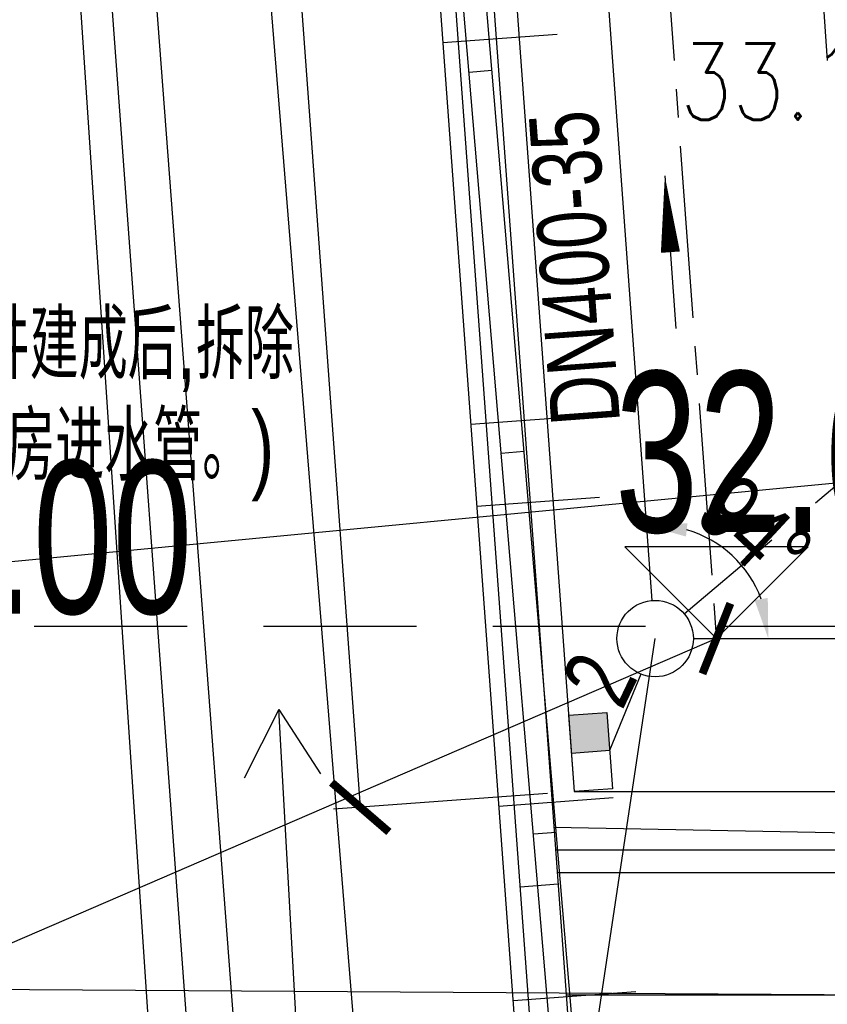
# Model space of a CAD drawing. Header units: millimetres. Extents: x 1371 to 38096, y 232 to 174236.
# Tile 21 of 84: x 19091 to 19102, y 86987 to 86999. Entities that reach past the tile are written whole.
import ezdxf
from ezdxf.enums import TextEntityAlignment as Align

# ---------------------------------------------------------------- set-up
doc = ezdxf.new("R2010")
doc.units = ezdxf.units.MM
doc.header["$LTSCALE"] = 10
for name, pattern in [('CENTER2', [1.125, 0.75, -0.125, 0.125, -0.125]), ('CONTINOUS', [0]), ('DASHED', [0.75, 0.5, -0.25]), ('X5', [2.8, 1.6, -1.2])]:
    doc.linetypes.add(name, pattern=pattern)
for name, color, linetype in [('0提标-坐标', 3, 'Continuous'), ('0提标-尺寸标注-平面 定位图', 3, 'Continuous'), ('0提标-管-工艺管', 1, '工艺管'), ('0提标-管-工艺管标注', 2, 'CONTINOUS'), ('0提标-管-管位', 3, 'CONTINOUS'), ('0提标-管-雨水插旗', 2, 'Continuous'), ('0提标-管-雨水管', 4, '厂区雨水管'), ('0提标-管-雨水管标注', 2, 'CONTINOUS'), ('0提标-管-雨水连管', 3, 'DASHED'), ('0提标-道路', 2, 'Continuous'), ('0提标-道路中心线', 5, 'Continuous'), ('0提标-雨水口', 7, 'Continuous'), ('dx', 8, 'Continuous'), ('GCD', 8, 'Continuous'), ('JMD', 6, 'Continuous'), ('LOCKUP', 7, 'Continuous'), ('雨水', 180, 'Continuous')]:
    doc.layers.add(name, color=color, linetype=linetype)
doc.styles.add('HZ', font='rs.shx', dxfattribs={"width": 0.8, "bigfont": 'hztxt.shx'})
doc.styles.add('SMEDI', font='smsim1.shx', dxfattribs={"width": 0.75, "bigfont": 'smfs.shx'})
doc.styles.add('SMEDI_KC', font='smsim1.shx', dxfattribs={"width": 0.8, "bigfont": 'smfs.shx'})
doc.styles.add('songti', font='txt', dxfattribs={"width": 0.75})
doc.styles.get("Standard").update_dxf_attribs({"font": 'smsim.shx', "bigfont": 'smfs.shx'})
doc.styles.add('黑体', font='smsim.shx', dxfattribs={"width": 0.75, "bigfont": 'smfs.shx'})
doc.linetypes.add('厂区雨水管', pattern='A,4,-0.5,["YS",songti,S=0.4,R=0,X=-0.2,Y=-0.2],-0.7', length=5.2)
doc.linetypes.add('工艺管', pattern='A,4,-0.5,["W",songti,S=0.4,R=0,X=-0.2,Y=-0.2],-0.7', length=5.2)
doc.dimstyles.new('1-350', dxfattribs={"dimscale": 0.35, "dimtxt": 2.5, "dimasz": 1.5, "dimexe": 1, "dimexo": 1, "dimgap": 0, "dimtad": 1, "dimzin": 9, "dimdsep": 46, "dimtxsty": 'SMEDI_KC', "dimblk": 'ARCHTICK', "dimcen": 0, "dimdle": 1, "dimclrd": 7, "dimclre": 7, "dimclrt": 256, "dimadec": 0, "dimazin": 2, "dimtfac": 1, "dimtmove": 2, "dimatfit": 3, "dimfxl": 0, "dimtolj": 1, "dimtzin": 0, "dimarcsym": 0})
doc.dimstyles.new('1-700', dxfattribs={"dimscale": 0.7, "dimtxt": 3, "dimasz": 1, "dimexe": 0.5, "dimexo": 0.5, "dimgap": 0, "dimtad": 1, "dimdsep": 46, "dimtxsty": 'SMEDI', "dimblk1": 'ARCHTICK', "dimblk2": 'ARCHTICK', "dimsah": 1, "dimcen": 0, "dimclrd": 7, "dimclre": 7, "dimclrt": 3, "dimazin": 0, "dimtfac": 1, "dimtix": 1, "dimtmove": 2, "dimatfit": 3, "dimldrblk": 'ARCHTICK', "dimfxl": 0, "dimtolj": 1, "dimtzin": 0, "dimarcsym": 0})
doc.dimstyles.new('ISO-25', dxfattribs={"dimtxt": 2.5, "dimasz": 2.5, "dimexe": 1.25, "dimexo": 0.625, "dimgap": 0.2, "dimtad": 1, "dimtxsty": 'Standard', "dimcen": 2.5, "dimadec": 0, "dimazin": 0, "dimtfac": 1, "dimtmove": 0, "dimatfit": 3, "dimfxl": 0, "dimarcsym": 0})

# ---------------------------------------------------------------- blocks, each defined once
blk = doc.blocks.new('*U325')
at = {"layer": 'dx', "ltscale": 0.5}
for p, q in [((19074.464, 87303.921), (19098.473, 86976.389)), ((19096.803, 86999.173), (19098.299, 86999.282)), ((19097.169, 86994.18), (19098.665, 86994.289)), ((19097.535, 86989.186), (19099.031, 86989.296))]:
    blk.add_line(p, q, dxfattribs=at)
at = {"layer": 'dx', "linetype": 'Continuous', "ltscale": 0.5}
for p, q in [((19093.175, 86983.047), (19092.045, 87000)), ((19093.029, 87000), (19094.694, 86978.023)), ((19096.399, 86976.961), (19094.531, 87000)), ((19096.942, 87000), (19098.686, 86976.253)), ((19097.443, 87000), (19099.151, 86976.752)), ((19094.656, 86990.447), (19094.206, 86989.55)), ((19095.051, 86983.458), (19094.656, 86990.447)), ((19094.656, 86990.447), (19095.204, 86989.607)), ((19097.814, 86988.13), (19098.312, 86988.167)), ((19097.814, 86988.13), (19098.312, 86988.167))]:
    blk.add_line(p, q, dxfattribs=at)
at = {"layer": 'dx', "linetype": 'X5', "ltscale": 0.5}
blk.add_line((19098.258, 86988.909), (19128.639, 86988.312), dxfattribs=at)
at = {"layer": 'JMD', "color": 8, "linetype": 'Continuous', "ltscale": 0.3}
for p, q in [((19097.446, 86998.806), (19097.147, 86998.781)), ((19097.867, 86993.824), (19097.568, 86993.798)), ((19098.287, 86988.841), (19097.988, 86988.816))]:
    blk.add_line(p, q, dxfattribs=at)
at = {"layer": 'JMD', "color": 8, "linetype": 'Continuous', "flags": 128}
for points in [[(19166.71, 86976.217), (19117.664, 86976.019), (19099.075, 86975.944), (19096.425, 87007.33), (19094.22, 87033.448), (19091.497, 87077.88), (19087.522, 87128.332)], [(19166.709, 86976.517), (19117.663, 86976.319), (19099.351, 86976.245), (19096.724, 87007.355), (19094.519, 87033.47), (19091.796, 87077.901), (19087.821, 87128.356)]]:
    blk.add_lwpolyline(points, dxfattribs=at)
at = {"layer": 'dx', "ltscale": 0.3, "style": '黑体', "width": 0.7}
blk.add_text('32.00', height=2, dxfattribs=at).set_placement((19091.182, 86992.704, 32), align=Align.MIDDLE)
at = {"layer": 'GCD', "linetype": 'Continuous', "ltscale": 0.3, "style": 'HZ', "width": 0.8}
blk.add_text('33.17', height=1, dxfattribs=at).set_placement((19099.906, 86998.162))
blk = doc.blocks.new('*D290')
at = {"layer": '0提标-管-管位', "color": 7, "lineweight": -2, "ltscale": 0.3}
blk.add_arc((19099.581, 86991.376), 1.482, 20.4092, 73.7833, dxfattribs=at)
at = {"layer": '0提标-管-管位', "color": 7, "ltscale": 0.3}
for points in [[(19099.985, 86992.711), (19100.004, 86992.885), (19099.472, 86992.853)], [(19101.055, 86991.908), (19100.883, 86991.877), (19101.062, 86991.376)]]:
    blk.add_solid(points, dxfattribs=at)
at = {"layer": 'Defpoints', "color": 0, "ltscale": 0.3}
for p in [(19097.015, 87026.382), (19100.845, 86992.147), (19099.544, 86991.874), (19100.081, 86991.376), (19119.966, 86991.376)]:
    blk.add_point(p, dxfattribs=at)
at = {"layer": '0提标-管-管位', "ltscale": 0.3, "insert": (19100.887, 86992.781), "char_height": 0.875, "attachment_point": 5, "rotation": 317.0962, "style": 'SMEDI_KC'}
blk.add_mtext('\\A1;94°', dxfattribs=at)
blk = doc.blocks.new('_ARCHTICK')
at = {"color": 0, "linetype": 'ByBlock', "const_width": 0.15}
blk.add_lwpolyline([(-0.5, -0.5), (0.5, 0.5)], dxfattribs=at)
blk = doc.blocks.new('*D279')
at = {"layer": '0提标-管-管位', "color": 7, "lineweight": -2, "ltscale": 0.3}
blk.add_arc((19120.466, 86991.376), 1.597, 108.9202, 161.0798, dxfattribs=at)
at = {"layer": '0提标-管-管位', "color": 7, "ltscale": 0.3}
for points in [[(19119.934, 86992.973), (19119.962, 86992.8), (19120.466, 86992.973)], [(19119.041, 86991.879), (19118.869, 86991.908), (19118.869, 86991.376)]]:
    blk.add_solid(points, dxfattribs=at)
at = {"layer": 'Defpoints', "color": 0, "ltscale": 0.3}
for p in [(19120.466, 87023.876), (19119.667, 86992.759), (19120.466, 86991.876), (19100.883, 86991.376), (19119.966, 86991.376)]:
    blk.add_point(p, dxfattribs=at)
at = {"layer": '0提标-管-管位', "ltscale": 0.3, "insert": (19119.027, 86992.814), "char_height": 0.875, "attachment_point": 5, "rotation": 45, "style": 'SMEDI_KC'}
blk.add_mtext('\\A1;90°', dxfattribs=at)
blk = doc.blocks.new('*D178')
at = {"layer": '0提标-尺寸标注-平面 定位图', "color": 7, "lineweight": -2}
for p, q in [((19095.578, 87024.772), (19092.777, 87024.567)), ((19093.126, 87024.593), (19095.723, 86989.17)), ((19098.175, 86989.35), (19095.374, 86989.145))]:
    blk.add_line(p, q, dxfattribs=at)
at = {"layer": 'Defpoints', "color": 0}
for p in [(19095.927, 87024.798), (19098.524, 86989.376), (19095.723, 86989.17)]:
    blk.add_point(p, dxfattribs=at)
at = {"layer": '0提标-尺寸标注-平面 定位图', "color": 7, "lineweight": -2, "xscale": 0.7, "yscale": 0.7, "zscale": 0.7}
for p, rotation in [((19093.126, 87024.593), 94.19249440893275), ((19095.723, 86989.17), 274.1924944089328)]:
    blk.add_blockref('_ARCHTICK', p, dxfattribs=dict(at, rotation=rotation))
at = {"layer": '0提标-尺寸标注-平面 定位图', "color": 3, "insert": (19095.472, 87006.958), "char_height": 2.1, "attachment_point": 5, "rotation": 274.1925, "style": 'SMEDI'}
blk.add_mtext('\\A1;36', dxfattribs=at)
blk = doc.blocks.new('A$C376B11A7')
at = {"layer": '0提标-雨水口', "linetype": 'Continuous'}
blk.add_hatch(color=256, dxfattribs=at).paths.add_polyline_path([(-0.25, 0.5), (-0.25, 0), (0.25, 0), (0.25, 0.5)])
blk.add_line((-0.25, 0), (0.25, 0), dxfattribs=at)
blk.add_lwpolyline([(-0.25, -0.5), (0.25, -0.5), (0.25, 0.5), (-0.25, 0.5)], close=True, dxfattribs=at)
blk = doc.blocks.new('*D10')
at = {"layer": '0提标-尺寸标注-平面 定位图', "color": 0, "lineweight": -2}
for p, q in [((19070.123, 87304.606), (19081.931, 87143.532)), ((19073.467, 87303.848), (19069.199, 87303.536)), ((19094.279, 86975.079), (19082.472, 87136.152)), ((19097.476, 86976.316), (19093.208, 86976.003))]:
    blk.add_line(p, q, dxfattribs=at)
at = {"layer": 'Defpoints', "color": 0}
for p in [(19074.464, 87303.921), (19070.196, 87303.609), (19098.473, 86976.389)]:
    blk.add_point(p, dxfattribs=at)
at = {"layer": '0提标-尺寸标注-平面 定位图', "color": 0, "lineweight": -2, "xscale": 1.5, "yscale": 1.5, "zscale": 1.5}
for p, rotation in [((19070.196, 87303.609), 94.19249440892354), ((19094.206, 86976.076), 274.1924944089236)]:
    blk.add_blockref('_ARCHTICK', p, dxfattribs=dict(at, rotation=rotation))
at = {"layer": '0提标-尺寸标注-平面 定位图', "color": 3, "insert": (19083.198, 87139.915), "char_height": 4, "attachment_point": 5, "rotation": 274.1925, "style": 'SMEDI'}
blk.add_mtext('328', dxfattribs=at)
blk = doc.blocks.new('WQ')
blk.add_line((0, 0), (0, 1.61))
blk = doc.blocks.new('*U324')
at = {"color": 5, "ltscale": 0.3}
for p, q in [((19098.279, 86988.614), (19131.239, 86988.614)), ((19098.301, 86988.314), (19131.239, 86988.314)), ((19098.419, 86986.714), (19131.239, 86986.714))]:
    blk.add_line(p, q, dxfattribs=at)
at = {"layer": '0提标-尺寸标注-平面 定位图'}
for points in [[(19099.183, 86992.576), (19100.383, 86991.376)], [(19101.583, 86992.576), (19099.183, 86992.576)], [(19101.583, 86992.576), (19100.383, 86991.376)]]:
    blk.add_lwpolyline(points, dxfattribs=at)
at = {"layer": '0提标-管-工艺管', "linetype": 'DASHED', "ltscale": 0.4}
blk.add_lwpolyline([(19038.176, 86989.257), (19040.457, 86991.538), (19132.589, 86991.538)], dxfattribs=at)
at = {"layer": '0提标-管-雨水插旗', "color": 7, "ltscale": 0.5}
blk.add_line((19096.214, 86968.903), (19099.581, 86991.376), dxfattribs=at)
at = {"layer": '0提标-管-雨水管', "ltscale": 0.4}
for p, q in [((19099.544, 86991.874), (19097.015, 87026.382)), ((19100.081, 86991.376), (19119.966, 86991.376))]:
    blk.add_line(p, q, dxfattribs=at)
at = {"layer": '0提标-管-雨水管', "color": 3, "linetype": 'Continuous', "ltscale": 0.4}
blk.add_circle((19099.581, 86991.376), 0.5, dxfattribs=at)
at = {"layer": '0提标-管-雨水管标注', "ltscale": 0.3}
blk.add_line((19099.708, 86997.429), (19099.854, 86995.434), dxfattribs=at)
blk.add_lwpolyline([(19099.708, 86997.429, 0, 0.25, 0), (19099.781, 86996.431, 0, 0, 0)], format="xyseb", dxfattribs=at)
at = {"layer": '0提标-管-雨水连管', "color": 2, "ltscale": 0.3}
for p, q in [((19099.962, 86991.699), (19103.399, 86994.608)), ((19099.393, 86990.912), (19098.986, 86989.911))]:
    blk.add_line(p, q, dxfattribs=at)
at = {"layer": '0提标-道路', "ltscale": 0.3}
for p, q in [((19089.123, 87117.626), (19098.524, 86989.376)), ((19099.902, 87025.289), (19101.834, 86998.937)), ((19098.524, 86989.376), (19113.466, 86989.376))]:
    blk.add_line(p, q, dxfattribs=at)
at = {"layer": '0提标-道路中心线', "linetype": 'CENTER2', "ltscale": 0.3}
for p, q in [((19091.275, 87115.626), (19100.383, 86991.376)), ((19100.383, 86991.376), (19121.466, 86991.376))]:
    blk.add_line(p, q, dxfattribs=at)
at = {"layer": '雨水', "linetype": 'Continuous', "elevation": 32.882, "flags": 128}
blk.add_lwpolyline([(19102.486, 86986.713), (19038.709, 86987.111)], dxfattribs=at)
at = {"ltscale": 0.3, "rotation": 274.1924944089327}
for p in [(19097.248, 86993.106), (19097.722, 86986.643)]:
    blk.add_blockref('WQ', p, dxfattribs=at)
at = {"layer": '0提标-雨水口', "linetype": 'Continuous', "ltscale": 0.3, "xscale": -1, "rotation": 4.192494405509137}
blk.add_blockref('A$C376B11A7', (19098.737, 86989.892), dxfattribs=at)
at = {"layer": '0提标-尺寸标注-平面 定位图', "color": 3, "ltscale": 0.3, "style": 'SMEDI', "width": 0.7}
blk.add_text('32.60', height=2.1, dxfattribs=at).set_placement((19099.054, 86992.77))
at = {"layer": '0提标-管-工艺管标注', "ltscale": 0.3, "style": 'SMEDI', "width": 0.75}
for s, p in [('(临排管道,出水连通井建成后,拆除', (19085.076, 86994.77, 33.044)), ('管材用作中间提升泵房进水管。)', (19085.319, 86993.443, 33.044))]:
    blk.add_text(s, height=0.9, dxfattribs=at).set_placement(p)
at = {"layer": '0提标-管-雨水管标注', "ltscale": 0.3, "style": 'SMEDI', "width": 0.75}
blk.add_text('DN400-35', height=0.9, rotation=94.1925, dxfattribs=at).set_placement((19099.123, 86994.206))
at = {"layer": '0提标-管-雨水连管', "color": 3, "ltscale": 0.3, "style": 'SMEDI', "width": 0.75}
blk.add_text('2', height=0.9, rotation=64.4656, dxfattribs=at).set_placement((19099.148, 86990.422))
at = {"layer": '0提标-尺寸标注-平面 定位图'}
dim = blk.add_linear_dim(base=(19070.196, 87303.609), p1=(19098.473, 86976.389), p2=(19074.464, 87303.921), angle=94.1925, dimstyle='ISO-25', dxfattribs=at)
dim.commit()
dim.dimension.update_dxf_attribs({"geometry": '*D10', "text_midpoint": (19083.198, 87139.915), "dimtype": 161})
dim = blk.add_aligned_dim(p1=(19095.927, 87024.798), p2=(19098.524, 86989.376), distance=-2.809, dimstyle='1-700', dxfattribs=at)
dim.commit()
dim.dimension.update_dxf_attribs({"geometry": '*D178', "text_midpoint": (19095.472, 87006.958)})
at = {"layer": '0提标-管-管位', "ltscale": 0.3}
for base, line1, line2, picture, middle in [((19100.845, 86992.147), ((19099.544, 86991.874), (19097.015, 87026.382)), ((19100.081, 86991.376), (19119.966, 86991.376)), '*D290', (19100.887, 86992.781)), ((19119.667, 86992.759), ((19120.466, 86991.876), (19120.466, 87023.876)), ((19100.883, 86991.376), (19119.966, 86991.376)), '*D279', (19119.027, 86992.814))]:
    dim = blk.add_angular_dim_2l(base=base, line1=line1, line2=line2, dimstyle='1-350', dxfattribs=at)
    dim.commit()
    dim.dimension.update_dxf_attribs({"geometry": picture, "text_midpoint": middle})
at = {"layer": '0提标-坐标'}
for points in [[(19112.116, 86997.876), (19086.852, 87003.302)], [(19112.116, 86994.376), (19085.262, 86991.821)], [(19100.383, 86991.376), (19090.026, 86986.903)], [(19112.867, 86988.775), (19089.981, 86976.139)]]:
    blk.add_leader(points, dimstyle='1-700', dxfattribs=at)
blk = doc.blocks.new('*U327')
at = {"layer": 'LOCKUP', "ltscale": 0.3}
for name in ['*U324', '*U325']:
    blk.add_blockref(name, (0, 0), dxfattribs=at)

msp = doc.modelspace()

# ---------------------------------------------------------------- block references
at = {"layer": 'LOCKUP', "ltscale": 0.3}
msp.add_blockref('*U327', (0, 0), dxfattribs=at)

doc.saveas('drawing.dxf')
